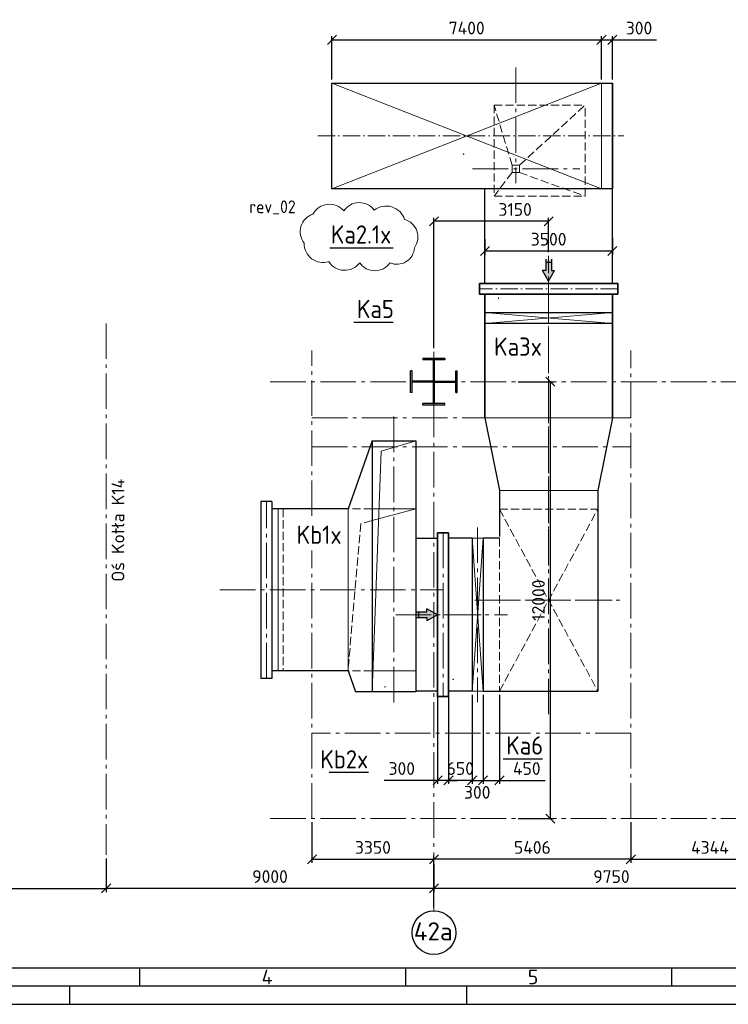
# Model space of a CAD drawing. Header units: millimetres. Extents: x 0 to 129400, y 0 to 84100.
# Tile 2 of 29: x 19623 to 39080, y 0 to 27043. Entities that reach past the tile are written whole.
import ezdxf
from ezdxf.enums import TextEntityAlignment as Align

# ---------------------------------------------------------------- set-up
doc = ezdxf.new("R2010")
doc.units = ezdxf.units.MM
doc.header["$LTSCALE"] = 100
for name, pattern in [('gen3a', [3.125, 2.25, -0.875]), ('gen7', [13.75, 9.75, -1.5, 1, -1.5]), ('gen7a', [6.875, 4.75, -0.875, 0.375, -0.875])]:
    doc.linetypes.add(name, pattern=pattern)
doc.layers.get('Defpoints').update_dxf_attribs({"color": 5, "lineweight": 50})
for name, color, linetype in [('06S', 2, 'Continuous'), ('07', 2, 'Continuous'), ('4', 3, 'Continuous')]:
    doc.layers.add(name, color=color, linetype=linetype)
for name, color, linetype, lineweight in [('1', 4, 'Continuous', 0), ('3a', 3, 'gen3a', 0), ('7', 1, 'gen7', 0), ('7a', 1, 'gen7a', 0), ('AM_5', 3, 'Continuous', 25), ('AM_BOR', 7, 'Continuous', 50), ('Kompensatory', 4, 'Continuous', 25)]:
    doc.layers.add(name, color=color, linetype=linetype, lineweight=lineweight)
doc.styles.get("Standard").update_dxf_attribs({"font": 'isocpeur.ttf'})
doc.dimstyles.new('AM_DIN$0', dxfattribs={"dimtxt": 3.5, "dimasz": 2.5, "dimexe": 1, "dimexo": 1, "dimgap": 1.5, "dimtad": 1, "dimdsep": 46, "dimtxsty": 'Standard', "dimblk": 'OBLIQUE', "dimcen": 0, "dimclrd": 256, "dimclre": 256, "dimclrt": 2, "dimadec": 0, "dimazin": 2, "dimtp": 0.1, "dimtm": 0.1, "dimtfac": 0.71, "dimtmove": 0, "dimatfit": 3, "dimfxl": 0, "dimlwd": -1, "dimlwe": -1, "dimarcsym": 0})

# ---------------------------------------------------------------- blocks, each defined once
blk = doc.blocks.new('AM_A0-05A4')
blk.add_line((1289, 5), (5, 5))
at = {"layer": 'AM_BOR', "color": 1, "lineweight": 25}
for p, q in [((10, 10), (1114, 10)), ((229.19, 5), (229.19, 10)), ((302.25, 5), (302.25, 10)), ((375.31, 5), (375.31, 10)), ((210, 0), (210, 5)), ((319, 0), (319, 5)), ((0, 0), (1294, 0))]:
    blk.add_line(p, q, dxfattribs=at)
for s, p in [('4', (262.67, 5.5)), ('5', (335.73, 5.5))]:
    blk.add_text(s, height=4, dxfattribs=at).set_placement(p)
blk = doc.blocks.new('_Oblique')
at = {"color": 0, "linetype": 'ByBlock', "lineweight": -2}
blk.add_line((-0.5, -0.5), (0.5, 0.5), dxfattribs=at)
blk = doc.blocks.new('*D68')
at = {"layer": 'AM_5', "linetype": 'ByBlock'}
for p, q in [((12997, 3862), (12997, 3083)), ((21997, 4003), (21997, 3083)), ((12997, 3183), (21997, 3183))]:
    blk.add_line(p, q, dxfattribs=at)
at = {"layer": 'Defpoints', "color": 0}
for p in [(21997, 4103), (12997, 3962), (21997, 3183)]:
    blk.add_point(p, dxfattribs=at)
at = {"layer": 'AM_5', "xscale": 250, "yscale": 250, "zscale": 250, "rotation": 180}
blk.add_blockref('_Oblique', (12997, 3183), dxfattribs=at)
at = {"layer": 'AM_5', "xscale": 250, "yscale": 250, "zscale": 250}
blk.add_blockref('_Oblique', (21997, 3183), dxfattribs=at)
at = {"layer": 'AM_5', "color": 2, "insert": (17497, 3508), "char_height": 350, "attachment_point": 5}
blk.add_mtext('9000', dxfattribs=at)
blk = doc.blocks.new('k1g')
blk.add_hatch(color=4).paths.add_polyline_path([(845, -4407), (756, -4407), (756, -4101), (604, -4101), (604, -4407), (515, -4407), (680, -4700)])
for p, q in [((-2430, -150), (-2430, 150)), ((-2430, 150), (2430, 150)), ((2430, -150), (2430, 150)), ((-2430, -150), (2430, -150)), ((-2225, -2242), (-2225, -150)), ((2225, -2242), (2225, -150)), ((-4100, -2900), (-2225, -2242)), ((2225, -2242), (2800, -2443)), ((2800, -4100), (2800, -2443)), ((-4100, -2900), (-4100, -4100)), ((-4100, -2900), (2800, -2900)), ((-4100, -4100), (2800, -4100)), ((-1420, -4100), (-1420, -4700)), ((2780, -4700), (2780, -4100)), ((-1570, -4700), (2930, -4700)), ((-1570, -5000), (-1570, -4700)), ((-1420, -4700), (2780, -4700)), ((2930, -4700), (2930, -5000)), ((2930, -5000), (-1570, -5000)), ((-1420, -5650), (-1420, -5000)), ((2780, -5650), (2780, -5000)), ((-1420, -5650), (2780, -5650))]:
    blk.add_line(p, q)
at = {"color": 4}
for p, q in [((604, -4101), (604, -4407)), ((604, -4178), (756, -4178)), ((756, -4101), (756, -4407)), ((604, -4407), (515, -4407)), ((680, -4700), (515, -4407)), ((680, -4700), (845, -4407)), ((756, -4407), (845, -4407))]:
    blk.add_line(p, q, dxfattribs=at)
at = {"layer": '1'}
for p, q in [((-2225, -321), (2225, -321)), ((2225, -2242), (-2225, -2242)), ((-3808, -3148), (2800, -2900)), ((-2225, -4100), (-2225, -2900)), ((-2225, -4100), (-1905, -2900)), ((2225, -4100), (2225, -2900)), ((-4100, -4100), (-3808, -3148))]:
    blk.add_line(p, q, dxfattribs=at)
at = {"layer": '3a'}
for p, q in [((-2225, -458), (2225, -458)), ((-2225, -2900), (-2225, -2242)), ((-1823, -2591), (2225, -2242)), ((2225, -2900), (2225, -2242)), ((-1905, -2900), (-1823, -2591))]:
    blk.add_line(p, q, dxfattribs=at)
at = {"layer": '7'}
for p, q in [((0, 1277), (0, -4860)), ((2430, 0), (-2430, 0)), ((-4763, -3500), (3204, -3500)), ((680, -5900), (680, -3500)), ((-1570, -4850), (2930, -4850))]:
    blk.add_line(p, q, dxfattribs=at)
blk = doc.blocks.new('k3g')
at = {"lineweight": 35}
for p, q in [((2840, 1750), (-550, 1750)), ((2840, -1750), (-550, -1750))]:
    blk.add_line(p, q, dxfattribs=at)
for p, q in [((-50, 1750), (-50, -1750)), ((250, -1750), (250, 1750)), ((2840, 1750), (4840, 1350)), ((6150, 1350), (6150, 1800)), ((6150, 1800), (10350, 1800)), ((10350, 1800), (10350, -1350)), ((4840, 1350), (6100, 1350)), ((2840, -1750), (4840, -1350)), ((4840, -1350), (10350, -1350))]:
    blk.add_line(p, q)
blk.add_lwpolyline([(-850, 1900), (-550, 1900), (-550, -1900), (-850, -1900)], close=True)
at = {"layer": '1'}
for p, q in [((6150, 1800), (6150, 2100)), ((6150, 2100), (10350, 2100)), ((10350, 1800), (6150, 2100)), ((6150, 1800), (10350, 2100)), ((10350, 2100), (10350, 1800)), ((-50, 1750), (250, -1750)), ((-50, -1750), (250, 1750)), ((2840, -1750), (2840, 1750)), ((4840, 1350), (4840, -1350))]:
    blk.add_line(p, q, dxfattribs=at)
at = {"layer": '3a', "color": 4}
for p, q in [((5350, 1350), (10350, -1350)), ((10350, 1350), (5350, -1350))]:
    blk.add_line(p, q, dxfattribs=at)
at = {"layer": '3a'}
for p, q in [((5350, 1350), (5350, -1350)), ((6150, 1350), (10350, 1350))]:
    blk.add_line(p, q, dxfattribs=at)
at = {"layer": '7'}
for p, q in [((8250, 2865), (8250, 1127)), ((5852, 1950), (10648, 1950)), ((7850, 1745), (7850, -1745)), ((-992, 0), (11050, 0))]:
    blk.add_line(p, q, dxfattribs=at)
blk = doc.blocks.new('*D206')
at = {"layer": 'AM_5', "linetype": 'ByBlock'}
for p, q in [((36403, 5000), (36403, 3883)), ((30997, 3664), (30997, 4083)), ((36403, 3983), (30997, 3983))]:
    blk.add_line(p, q, dxfattribs=at)
at = {"layer": 'Defpoints', "color": 0}
for p in [(36403, 5100), (30997, 3983), (30997, 3564)]:
    blk.add_point(p, dxfattribs=at)
at = {"layer": 'AM_5', "xscale": 250, "yscale": 250, "zscale": 250, "rotation": 180}
blk.add_blockref('_Oblique', (30997, 3983), dxfattribs=at)
at = {"layer": 'AM_5', "xscale": 250, "yscale": 250, "zscale": 250}
blk.add_blockref('_Oblique', (36403, 3983), dxfattribs=at)
at = {"layer": 'AM_5', "color": 2, "insert": (33700, 4308), "char_height": 350, "attachment_point": 5}
blk.add_mtext('5406', dxfattribs=at)
blk = doc.blocks.new('*D207')
at = {"layer": 'AM_5', "linetype": 'ByBlock'}
for p, q in [((27647, 5000), (27647, 3883)), ((30997, 2666), (30997, 4083)), ((27647, 3983), (30997, 3983))]:
    blk.add_line(p, q, dxfattribs=at)
at = {"layer": 'Defpoints', "color": 0}
for p in [(27647, 5100), (30997, 3983), (30997, 2566)]:
    blk.add_point(p, dxfattribs=at)
at = {"layer": 'AM_5', "xscale": 250, "yscale": 250, "zscale": 250, "rotation": 180}
blk.add_blockref('_Oblique', (27647, 3983), dxfattribs=at)
at = {"layer": 'AM_5', "xscale": 250, "yscale": 250, "zscale": 250}
blk.add_blockref('_Oblique', (30997, 3983), dxfattribs=at)
at = {"layer": 'AM_5', "color": 2, "insert": (29322, 4308), "char_height": 350, "attachment_point": 5}
blk.add_mtext('3350', dxfattribs=at)
blk = doc.blocks.new('*D208')
at = {"layer": 'AM_5', "linetype": 'ByBlock'}
for p, q in [((30997, 18023), (30997, 21605)), ((34147, 21505), (30997, 21505)), ((34147, 20661), (34147, 21605))]:
    blk.add_line(p, q, dxfattribs=at)
at = {"layer": 'Defpoints', "color": 0}
for p in [(30997, 21505), (34147, 20561), (30997, 17923)]:
    blk.add_point(p, dxfattribs=at)
at = {"layer": 'AM_5', "xscale": 250, "yscale": 250, "zscale": 250, "rotation": 180}
blk.add_blockref('_Oblique', (30997, 21505), dxfattribs=at)
at = {"layer": 'AM_5', "xscale": 250, "yscale": 250, "zscale": 250}
blk.add_blockref('_Oblique', (34147, 21505), dxfattribs=at)
at = {"layer": 'AM_5', "color": 2, "insert": (33226, 21830), "char_height": 350, "attachment_point": 5}
blk.add_mtext('3150', dxfattribs=at)
blk = doc.blocks.new('*D209')
at = {"layer": 'AM_5', "linetype": 'ByBlock'}
for p, q in [((21997, 4003), (21997, 3083)), ((30997, 3862), (30997, 3083)), ((30997, 3183), (21997, 3183))]:
    blk.add_line(p, q, dxfattribs=at)
at = {"layer": 'Defpoints', "color": 0}
for p in [(21997, 4103), (30997, 3962), (21997, 3183)]:
    blk.add_point(p, dxfattribs=at)
at = {"layer": 'AM_5', "xscale": 250, "yscale": 250, "zscale": 250, "rotation": 180}
blk.add_blockref('_Oblique', (21997, 3183), dxfattribs=at)
at = {"layer": 'AM_5', "xscale": 250, "yscale": 250, "zscale": 250}
blk.add_blockref('_Oblique', (30997, 3183), dxfattribs=at)
at = {"layer": 'AM_5', "color": 2, "insert": (26497, 3508), "char_height": 350, "attachment_point": 5}
blk.add_mtext('9000', dxfattribs=at)
blk = doc.blocks.new('*D210')
at = {"layer": 'AM_5', "linetype": 'ByBlock'}
for p, q in [((32397, 21014), (32397, 20589)), ((35897, 21046), (35897, 20589)), ((35897, 20689), (32397, 20689))]:
    blk.add_line(p, q, dxfattribs=at)
at = {"layer": 'Defpoints', "color": 0}
for p in [(32397, 21114), (35897, 21146), (32397, 20689)]:
    blk.add_point(p, dxfattribs=at)
at = {"layer": 'AM_5', "xscale": 250, "yscale": 250, "zscale": 250, "rotation": 180}
blk.add_blockref('_Oblique', (32397, 20689), dxfattribs=at)
at = {"layer": 'AM_5', "xscale": 250, "yscale": 250, "zscale": 250}
blk.add_blockref('_Oblique', (35897, 20689), dxfattribs=at)
at = {"layer": 'AM_5', "color": 2, "insert": (34147, 21014), "char_height": 350, "attachment_point": 5}
blk.add_mtext('3500', dxfattribs=at)
blk = doc.blocks.new('*D211')
at = {"layer": 'AM_5', "linetype": 'ByBlock'}
for p, q in [((35597, 25400), (35597, 26589)), ((35897, 25400), (35897, 26589)), ((35597, 26489), (35897, 26489)), ((35897, 26489), (37112, 26489))]:
    blk.add_line(p, q, dxfattribs=at)
at = {"layer": 'Defpoints', "color": 0}
for p in [(35597, 26489), (35597, 25300), (35897, 25300)]:
    blk.add_point(p, dxfattribs=at)
at = {"layer": 'AM_5', "xscale": 250, "yscale": 250, "zscale": 250, "rotation": 180}
blk.add_blockref('_Oblique', (35597, 26489), dxfattribs=at)
at = {"layer": 'AM_5', "xscale": 250, "yscale": 250, "zscale": 250}
blk.add_blockref('_Oblique', (35897, 26489), dxfattribs=at)
at = {"layer": 'AM_5', "color": 2, "insert": (36629, 26814), "char_height": 350, "attachment_point": 5}
blk.add_mtext('300', dxfattribs=at)
blk = doc.blocks.new('*D212')
at = {"layer": 'AM_5', "linetype": 'ByBlock'}
for p, q in [((28197, 25400), (28197, 26589)), ((35597, 25400), (35597, 26589)), ((28197, 26489), (35597, 26489))]:
    blk.add_line(p, q, dxfattribs=at)
at = {"layer": 'Defpoints', "color": 0}
for p in [(35597, 26489), (28197, 25300), (35597, 25300)]:
    blk.add_point(p, dxfattribs=at)
at = {"layer": 'AM_5', "xscale": 250, "yscale": 250, "zscale": 250, "rotation": 180}
blk.add_blockref('_Oblique', (28197, 26489), dxfattribs=at)
at = {"layer": 'AM_5', "xscale": 250, "yscale": 250, "zscale": 250}
blk.add_blockref('_Oblique', (35597, 26489), dxfattribs=at)
at = {"layer": 'AM_5', "color": 2, "insert": (31897, 26814), "char_height": 350, "attachment_point": 5}
blk.add_mtext('7400', dxfattribs=at)
blk = doc.blocks.new('*D216')
at = {"layer": 'AM_5', "linetype": 'ByBlock'}
for p, q in [((33309, 17100), (34292, 17100)), ((34192, 17100), (34192, 5100)), ((33309, 5100), (34292, 5100))]:
    blk.add_line(p, q, dxfattribs=at)
at = {"layer": 'Defpoints', "color": 0}
for p in [(33209, 17100), (33209, 5100), (34192, 5100)]:
    blk.add_point(p, dxfattribs=at)
at = {"layer": 'AM_5', "xscale": 250, "yscale": 250, "zscale": 250}
for p, rotation in [((34192, 17100), 90), ((34192, 5100), 270)]:
    blk.add_blockref('_Oblique', p, dxfattribs=dict(at, rotation=rotation))
at = {"layer": 'AM_5', "color": 2, "insert": (33867, 11100), "char_height": 350, "attachment_point": 5, "rotation": 90}
blk.add_mtext('12000', dxfattribs=at)
blk = doc.blocks.new('A$C230F494C')
for p, q in [((600, 1750), (-1899, 1750)), ((-100, 100), (-1899, 1750)), ((-1899, -750), (-1899, 1750)), ((100, 100), (600, 1750)), ((600, 1750), (600, -750)), ((100, 100), (-100, 100)), ((-100, 100), (-100, -100)), ((100, -100), (100, 100)), ((-100, -100), (-1899, -750)), ((-100, -100), (100, -100)), ((100, -100), (600, -750)), ((600, -750), (-1899, -750))]:
    blk.add_line(p, q)
blk = doc.blocks.new('*D299')
at = {"layer": 'AM_5', "linetype": 'ByBlock'}
for p, q in [((30997, 3464), (30997, 3083)), ((40747, 3283), (40747, 3083)), ((40747, 3183), (30997, 3183))]:
    blk.add_line(p, q, dxfattribs=at)
at = {"layer": 'Defpoints', "color": 0}
for p in [(30997, 3564), (40747, 3383), (30997, 3183)]:
    blk.add_point(p, dxfattribs=at)
at = {"layer": 'AM_5', "xscale": 250, "yscale": 250, "zscale": 250, "rotation": 180}
blk.add_blockref('_Oblique', (30997, 3183), dxfattribs=at)
at = {"layer": 'AM_5', "xscale": 250, "yscale": 250, "zscale": 250}
blk.add_blockref('_Oblique', (40747, 3183), dxfattribs=at)
at = {"layer": 'AM_5', "color": 2, "insert": (35872, 3508), "char_height": 350, "attachment_point": 5}
blk.add_mtext('9750', dxfattribs=at)
blk = doc.blocks.new('*D307')
at = {"layer": 'AM_5', "linetype": 'ByBlock'}
for p, q in [((36403, 5000), (36403, 3883)), ((40747, 3383), (40747, 4083)), ((36403, 3983), (40747, 3983))]:
    blk.add_line(p, q, dxfattribs=at)
at = {"layer": 'Defpoints', "color": 0}
for p in [(36403, 5100), (40747, 3983), (40747, 3283)]:
    blk.add_point(p, dxfattribs=at)
at = {"layer": 'AM_5', "xscale": 250, "yscale": 250, "zscale": 250, "rotation": 180}
blk.add_blockref('_Oblique', (36403, 3983), dxfattribs=at)
at = {"layer": 'AM_5', "xscale": 250, "yscale": 250, "zscale": 250}
blk.add_blockref('_Oblique', (40747, 3983), dxfattribs=at)
at = {"layer": 'AM_5', "color": 2, "insert": (38575, 4308), "char_height": 350, "attachment_point": 5}
blk.add_mtext('4344', dxfattribs=at)
blk = doc.blocks.new('*D321')
at = {"layer": 'AM_5', "linetype": 'ByBlock'}
for p, q in [((32047, 8500), (32047, 6051)), ((31397, 8350), (31397, 6051)), ((32047, 6151), (31397, 6151))]:
    blk.add_line(p, q, dxfattribs=at)
at = {"layer": 'Defpoints', "color": 0}
for p in [(31397, 8450), (32047, 8600), (31397, 6151)]:
    blk.add_point(p, dxfattribs=at)
at = {"layer": 'AM_5', "xscale": 250, "yscale": 250, "zscale": 250, "rotation": 180}
blk.add_blockref('_Oblique', (31397, 6151), dxfattribs=at)
at = {"layer": 'AM_5', "xscale": 250, "yscale": 250, "zscale": 250}
blk.add_blockref('_Oblique', (32047, 6151), dxfattribs=at)
at = {"layer": 'AM_5', "color": 2, "insert": (31722, 6476), "char_height": 350, "attachment_point": 5}
blk.add_mtext('650', dxfattribs=at)
blk = doc.blocks.new('*D336')
at = {"layer": 'AM_5', "linetype": 'ByBlock'}
for p, q in [((32047, 8500), (32047, 6051)), ((32347, 8500), (32347, 6051)), ((32047, 6151), (31797, 6151)), ((32047, 6151), (32347, 6151)), ((32347, 6151), (32597, 6151))]:
    blk.add_line(p, q, dxfattribs=at)
at = {"layer": 'Defpoints', "color": 0}
for p in [(32047, 8600), (32347, 8600), (32347, 6151)]:
    blk.add_point(p, dxfattribs=at)
at = {"layer": 'AM_5', "xscale": 250, "yscale": 250, "zscale": 250}
for p, rotation in [((32047, 6151), 359.9999999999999), ((32347, 6151), 179.9999999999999)]:
    blk.add_blockref('_Oblique', p, dxfattribs=dict(at, rotation=rotation))
at = {"layer": 'AM_5', "color": 2, "insert": (32186, 5822), "char_height": 350, "attachment_point": 5}
blk.add_mtext('300', dxfattribs=at)
blk = doc.blocks.new('*D337')
at = {"layer": 'AM_5', "linetype": 'ByBlock'}
for p, q in [((32347, 8500), (32347, 6051)), ((32797, 8500), (32797, 6051)), ((32347, 6151), (32797, 6151)), ((32797, 6151), (34047, 6151))]:
    blk.add_line(p, q, dxfattribs=at)
at = {"layer": 'Defpoints', "color": 0}
for p in [(32347, 8600), (32797, 8600), (32347, 6151)]:
    blk.add_point(p, dxfattribs=at)
at = {"layer": 'AM_5', "xscale": 250, "yscale": 250, "zscale": 250, "rotation": 180}
blk.add_blockref('_Oblique', (32347, 6151), dxfattribs=at)
at = {"layer": 'AM_5', "xscale": 250, "yscale": 250, "zscale": 250}
blk.add_blockref('_Oblique', (32797, 6151), dxfattribs=at)
at = {"layer": 'AM_5', "color": 2, "insert": (33547, 6476), "char_height": 350, "attachment_point": 5}
blk.add_mtext('450', dxfattribs=at)
blk = doc.blocks.new('*D338')
at = {"layer": 'AM_5', "linetype": 'ByBlock'}
for p, q in [((31097, 8500), (31097, 6051)), ((31397, 8500), (31397, 6051)), ((31097, 6151), (29632, 6151)), ((31397, 6151), (31097, 6151)), ((31397, 6151), (31647, 6151))]:
    blk.add_line(p, q, dxfattribs=at)
at = {"layer": 'Defpoints', "color": 0}
for p in [(31097, 8600), (31397, 8600), (31097, 6151)]:
    blk.add_point(p, dxfattribs=at)
at = {"layer": 'AM_5', "xscale": 250, "yscale": 250, "zscale": 250}
blk.add_blockref('_Oblique', (31097, 6151), dxfattribs=at)
at = {"layer": 'AM_5', "xscale": 250, "yscale": 250, "zscale": 250, "rotation": 180}
blk.add_blockref('_Oblique', (31397, 6151), dxfattribs=at)
at = {"layer": 'AM_5', "color": 2, "insert": (30114, 6476), "char_height": 350, "attachment_point": 5}
blk.add_mtext('300', dxfattribs=at)

msp = doc.modelspace()

# ---------------------------------------------------------------- hatches: boundary and pattern name
msp.add_hatch(color=4).paths.add_polyline_path([(34311.48, 20156.01), (34222.64, 20156.01), (34222.64, 20461.99), (34071.31, 20461.99), (34071.31, 20156.01), (33982.47, 20156.01), (34146.98, 19863.2)])

# ---------------------------------------------------------------- linework, layer by layer
for p, q in [((35896.97, 19800.3), (35896.97, 25300.3)), ((32396.97, 19800.3), (32396.97, 22400.3))]:
    msp.add_line(p, q)
at = {"color": 3}
for p, q in [((28134.31, 20779.46), (29876.71, 20779.46)), ((28799.67, 18733.57), (29876.71, 18733.57)), ((32897.68, 6745.16), (33974.73, 6745.16)), ((29199.14, 6363.12), (28122.09, 6363.12))]:
    msp.add_line(p, q, dxfattribs=at)
at = {"color": 4}
for p, q in [((34071.31, 20461.99), (34071.31, 20156.01)), ((34071.31, 20384.99), (34222.64, 20384.99)), ((34222.64, 20461.99), (34222.64, 20156.01)), ((34071.31, 20156.01), (33982.47, 20156.01)), ((34146.98, 19863.2), (33982.47, 20156.01)), ((34146.98, 19863.2), (34311.48, 20156.01)), ((34222.64, 20156.01), (34311.48, 20156.01)), ((31296.97, 17740.3), (30696.97, 17740.3)), ((30696.97, 17740.3), (30696.97, 17700.3)), ((31296.97, 17700.3), (30696.97, 17700.3)), ((30984.97, 16500.3), (30984.97, 17700.3)), ((31008.97, 16500.3), (31008.97, 17700.3)), ((31296.97, 17740.3), (31296.97, 17700.3)), ((30396.97, 17400.3), (30356.97, 17400.3)), ((30356.97, 16800.3), (30356.97, 17400.3)), ((30396.97, 16800.3), (30396.97, 17400.3)), ((31596.97, 17400.3), (31636.97, 17400.3)), ((31596.97, 16800.3), (31596.97, 17400.3)), ((31636.97, 16800.3), (31636.97, 17400.3)), ((30984.97, 17112.3), (30396.97, 17112.3)), ((30984.97, 17088.3), (30396.97, 17088.3)), ((31008.97, 17112.3), (31596.97, 17112.3)), ((31008.97, 17088.3), (31596.97, 17088.3)), ((30396.97, 16800.3), (30356.97, 16800.3)), ((31596.97, 16800.3), (31636.97, 16800.3)), ((31296.97, 16500.3), (30696.97, 16500.3)), ((30696.97, 16460.3), (30696.97, 16500.3)), ((31296.97, 16460.3), (31296.97, 16500.3)), ((31296.97, 16460.3), (30696.97, 16460.3))]:
    msp.add_line(p, q, dxfattribs=at)
msp.add_lwpolyline([(35896.97, 25300.3), (35896.97, 22400.3), (28196.97, 22400.3), (28196.97, 25300.3)], close=True)
msp.add_circle((30996.97, 1966.21), 600)
at = {"layer": '07', "color": 3}
for points in [[(31800.23, 23371.64, 0, 50, 0), (31811.9, 23349.53, 50, 0, 0), (31823.56, 23327.41, 0, 0, 0), (29876.71, 20779.46, 0, 0, 0)], [(32758.87, 19416.56, 0, 50, 0), (32770.53, 19394.44, 50, 0, 0), (32782.19, 19372.33, 0, 0, 0), (29876.71, 18733.57, 0, 0, 0)], [(31516.82, 8945.45, 0, 50, 0), (31528.49, 8923.34, 50, 0, 0), (31540.15, 8901.23, 0, 0, 0), (32897.68, 6745.16, 0, 0, 0)], [(29665.77, 8742.45, 0, 50, 0), (29654.1, 8720.34, 50, 0, 0), (29642.44, 8698.22, 0, 0, 0), (29199.14, 6363.12, 0, 0, 0)]]:
    msp.add_lwpolyline(points, format="xyseb", dxfattribs=at)
at = {"layer": '1'}
for p, q in [((35596.97, 25300.3), (28196.97, 22400.3)), ((28196.97, 25300.3), (35596.97, 22400.3)), ((35596.97, 22400.3), (35596.97, 25300.3))]:
    msp.add_line(p, q, dxfattribs=at)
msp.add_lwpolyline([(30461.68, 20779.9, 0.52056705), (30189.98, 21558.42, 0.52056705), (30189.98, 21558.42, 0.52056705), (29356.75, 21811.9, 0.52056705), (29356.75, 21811.9, 0.52056705), (28523.52, 21793.79, 0.52056705), (28523.52, 21793.79, 0.52056705), (27672.18, 21703.26, 0.52056705), (27672.18, 21703.26, 0.52056705), (27436.7, 20906.63, 0.52056705), (27436.7, 20906.63, 0.52056705), (28106.91, 20399.69, 0.52056705), (28106.91, 20399.69, 0.52056705), (28958.25, 20363.48, 0.52056705), (28958.25, 20363.48, 0.52056705), (29791.48, 20363.48, 0.52056705), (29791.48, 20363.48, 0.52056705)], format="xyb", close=True, dxfattribs=at)
at = {"layer": '7'}
for p, q in [((33246.97, 25732.02), (33246.97, 22550.16)), ((32058.53, 22946.3), (34999.25, 22946.3)), ((21996.97, 18702.25), (21996.97, 4103)), ((27646.97, 13412.13), (27646.97, 17960.96)), ((30996.97, 17922.58), (30996.97, 2566.21)), ((36402.97, 5100.3), (36402.97, 17960.96)), ((26504.03, 17100.3), (48285.09, 17100.3)), ((54989.92, 17100.3), (33208.86, 17100.3)), ((27646.97, 16110.3), (36402.97, 16110.3)), ((27646.97, 15310.3), (36402.97, 15310.3)), ((27646.97, 5100.3), (27646.97, 12464.43)), ((32124.2, 11100.3), (36169.75, 11100.3)), ((36402.97, 7450.3), (27646.97, 7450.3)), ((26504.03, 5100.3), (48285.09, 5100.3)), ((54989.92, 5100.3), (33208.86, 5100.3))]:
    msp.add_line(p, q, dxfattribs=at)
at = {"layer": '7a'}
for p, q in [((27807.18, 23850.3), (36214.23, 23850.3)), ((34146.97, 20560.81), (34146.97, 12056.06)), ((36046.97, 19650.3), (32246.97, 19650.3))]:
    msp.add_line(p, q, dxfattribs=at)
at = {"layer": 'Kompensatory'}
for points in [[(36046.97, 19800.3), (36046.97, 19500.3), (32246.97, 19500.3), (32246.97, 19800.3)], [(31396.97, 12950.3), (31396.97, 8450.3), (31096.97, 8450.3), (31096.97, 12950.3)]]:
    msp.add_lwpolyline(points, close=True, dxfattribs=at)

# ---------------------------------------------------------------- block references
at = {"lineweight": 0, "xscale": 100, "yscale": 100, "zscale": 100}
msp.add_blockref('AM_A0-05A4', (0, 0), dxfattribs=at)
at = {"xscale": -1, "rotation": 90}
for name, p in [('k3g', (34146.97, 18950.3)), ('k1g', (26396.97, 11380.3))]:
    msp.add_blockref(name, p, dxfattribs=at)
at = {"layer": '3a', "xscale": -1}
msp.add_blockref('A$C230F494C', (33246.97, 22946.3), dxfattribs=at)

# ---------------------------------------------------------------- texts
at = {"layer": '06S', "color": 2, "width": 0.9}
msp.add_text('rev_02', height=350, dxfattribs=at).set_placement((25925.68, 21623.85), align=Align.BOTTOM_LEFT)
at = {"layer": '07', "color": 2}
msp.add_text('Oś Kotła K14', height=350, rotation=90, dxfattribs=at).set_placement((22601.85, 11605.67), align=Align.BOTTOM_LEFT)
at = {"layer": '07', "color": 7}
msp.add_text('42a', height=500, dxfattribs=at).set_placement((30979.5, 1753.32), align=Align.CENTER)
at = {"layer": '4', "color": 6, "width": 0.9}
for s, p in [('Ka2.1x', (28165.02, 20744.47)), ('Ka5', (28881.46, 18698.58)), ('Ka3x', (32647.86, 17663.85)), ('Kb1x', (27226.93, 12496.32)), ('Ka6', (32979.48, 6710.17)), ('Kb2x', (27875.19, 6330.46))]:
    msp.add_text(s, height=500, dxfattribs=at).set_placement(p, align=Align.BOTTOM_LEFT)

# ---------------------------------------------------------------- dimensions: what is measured, and where the dimension line sits
at = {"layer": 'AM_5'}
for base, p1, p2, angle, picture, middle in [((35596.97, 26488.51), (28196.97, 25300.3), (35596.97, 25300.3), 180, '*D212', (31896.97, 26813.51)), ((32396.97, 20688.95), (35896.97, 21145.8), (32396.97, 21114.48), 180, '*D210', (34146.97, 21013.95)), ((34192.28, 5100.3), (33208.86, 17100.3), (33208.86, 5100.3), 270, '*D216', (33867.28, 11100.3)), ((30996.97, 3983.16), (27646.97, 5100.3), (30996.97, 2566.21), 180, '*D207', (29321.97, 4308.16)), ((30996.97, 3983.16), (36402.97, 5100.3), (30996.97, 3564.44), 180, '*D206', (33699.97, 4308.16)), ((40746.97, 3983.16), (36402.97, 5100.3), (40746.97, 3283.16), 0, '*D307', (38574.97, 4308.16)), ((21996.97, 3183.16), (30996.97, 3962.09), (21996.97, 4103), 180, '*D209', (26496.97, 3508.16)), ((30996.97, 3183.16), (40746.97, 3383.16), (30996.97, 3564.44), 180, '*D299', (35871.97, 3508.16))]:
    dim = msp.add_linear_dim(base=base, p1=p1, p2=p2, angle=angle, dimstyle='AM_DIN$0', override={"dimscale": 100, "dimdec": 0, "dimtp": 3, "dimtm": 0, "dimarcsym": 1}, dxfattribs=at)
    dim.commit()
    dim.dimension.update_dxf_attribs({"geometry": picture, "text_midpoint": middle})
for base, p1, p2, angle, override, picture, middle in [((35596.97, 26488.51), (35896.97, 25300.3), (35596.97, 25300.3), 180, {"dimscale": 100, "dimdec": 0, "dimtp": 3, "dimtm": 0, "dimarcsym": 1}, '*D211', (36629.47, 26488.51)), ((30996.97, 21505.02), (34146.97, 20560.81), (30996.97, 17922.58), 180, {"dimscale": 100, "dimdec": 0, "dimtp": 3, "dimtm": 0, "dimarcsym": 1}, '*D208', (33226.5, 21505.02)), ((31096.97, 6151.48), (31396.97, 8600.3), (31096.97, 8600.3), 0, {"dimscale": 100, "dimdec": 0, "dimtp": 3, "dimtm": 0, "dimarcsym": 1}, '*D338', (30114.47, 6151.48)), ((31396.97, 6151.48), (32046.97, 8600.3), (31396.97, 8450.3), 0, {"dimscale": 100, "dimdec": 0, "dimtp": 3, "dimtm": 0, "dimarcsym": 1}, '*D321', (31721.97, 6151.48)), ((32346.97, 6151.48), (32046.97, 8600.3), (32346.97, 8600.3), 180, {"dimscale": 100, "dimdec": 0, "dimtp": 3, "dimtm": 0, "dimtmove": 2, "dimarcsym": 1}, '*D336', (32186.26, 5821.89)), ((32346.97, 6151.48), (32796.97, 8600.3), (32346.97, 8600.3), 0, {"dimscale": 100, "dimdec": 0, "dimtp": 3, "dimtm": 0, "dimarcsym": 1}, '*D337', (33546.97, 6151.48))]:
    dim = msp.add_linear_dim(base=base, p1=p1, p2=p2, angle=angle, dimstyle='AM_DIN$0', override=override, dxfattribs=at)
    dim.commit()
    dim.dimension.update_dxf_attribs({"geometry": picture, "text_midpoint": middle, "dimtype": 160})
dim = msp.add_linear_dim(base=(21996.97, 3183.16), p1=(12996.97, 3962.09), p2=(21996.97, 4103), dimstyle='AM_DIN$0', override={"dimscale": 100, "dimdec": 0, "dimtp": 3, "dimtm": 0, "dimarcsym": 1}, dxfattribs=at)
dim.commit()
dim.dimension.update_dxf_attribs({"geometry": '*D68', "text_midpoint": (17496.97, 3508.16)})

doc.saveas('drawing.dxf')
